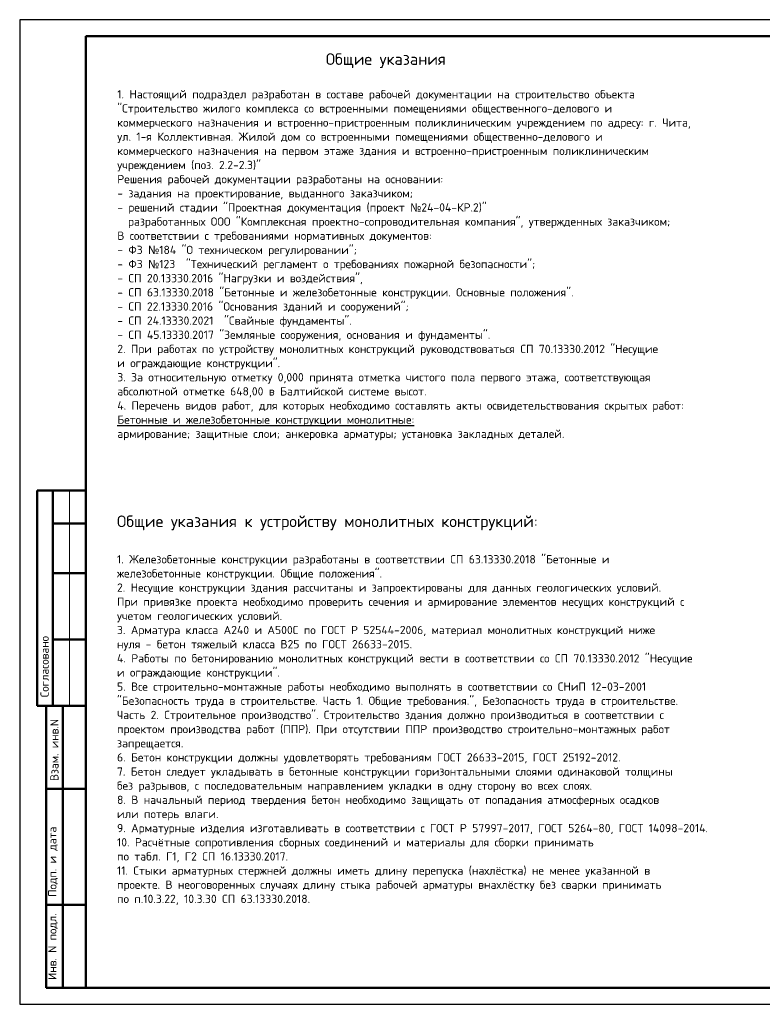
# Model space of a CAD drawing. Header units: millimetres. Extents: x 0 to 29849, y 0 to 14850.
# Tile 1 of 7: x 0 to 11202, y 0 to 14850. Entities that reach past the tile are written whole.
import ezdxf

# ---------------------------------------------------------------- set-up
doc = ezdxf.new("R2010")
doc.units = ezdxf.units.MM
doc.layers.add('Standard', color=7, linetype='Continuous', lineweight=25)
doc.styles.add('ARIAL', font='arial.ttf')
doc.styles.add('ISOCPEUR', font='isocpeur.ttf')

msp = doc.modelspace()

# ---------------------------------------------------------------- linework, layer by layer
at = {"layer": 'Standard', "color": 7, "linetype": 'Continuous', "lineweight": 25, "transparency": 33554687}
msp.add_line((1000, 14600), (1000, 529), dxfattribs=at)
at = {"layer": 'Standard', "color": 7, "linetype": 'Continuous', "lineweight": 50, "transparency": 33554687}
for p, q in [((3, 7750), (0, 7750)), ((1000, 7750), (263, 7750)), ((263, 7750), (263, 4500)), ((263, 7750), (263, 4500)), ((500, 7750), (500, 4500)), ((1000, 7250), (500, 7250)), ((1000, 6500), (500, 6500)), ((1000, 5500), (500, 5500)), ((0, 4500), (3, 4500)), ((263, 4500), (1000, 4500)), ((400, 250), (400, 4500)), ((400, 250), (400, 4500)), ((650, 250), (650, 4500)), ((400, 3250), (1000, 3250)), ((400, 1500), (1000, 1500)), ((1000, 250), (400, 250))]:
    msp.add_line(p, q, dxfattribs=at)
at = {"layer": 'Standard', "color": 7, "linetype": 'Continuous', "lineweight": 13, "transparency": 33554687}
msp.add_line((750, 7750), (750, 4500), dxfattribs=at)
at = {"layer": 'Standard', "color": 7, "linetype": 'Continuous', "lineweight": 25, "transparency": 33554687}
msp.add_lwpolyline([(0, 0), (21000, 0), (21000, 14850), (0, 14850), (0, 0)], close=True, dxfattribs=at)
msp.add_lwpolyline([(0, 0), (21000, 0), (21000, 14850), (0, 14850), (0, 0)], close=True, dxfattribs=at)
msp.add_lwpolyline([(0, 0), (21000, 0), (21000, 14850), (0, 14850), (0, 0)], close=True, dxfattribs=at)
at = {"layer": 'Standard', "color": 7, "linetype": 'Continuous', "lineweight": 50, "transparency": 33554687}
msp.add_lwpolyline([(1000, 14600), (20750, 14600), (20750, 250), (1000, 250), (1000, 14600)], close=True, dxfattribs=at)

# ---------------------------------------------------------------- texts
at = {"transparency": 33554687, "attachment_point": 1, "line_spacing_factor": 1.024096, "style": 'ARIAL'}
for s, insert, char_height, width in [('\\A1;{\\fISOCPEUR|b0|i0|c0|p34;\\W1.01879;\\C7;                               \\H1.33333x; \\fISOCPEUR|b0|i0|c204|p34;\\H0.875x;Общие указания}\\P{\\W1.01879;\\C7; }\\P{\\fISOCPEUR|b0|i0|c0|p34;\\H0.83333x;\\W1.01879;\\C7;1. \\fISOCPEUR|b0|i0|c204|p34;Настоящий подраздел разработан в составе рабочей документации на строительство объекта}\\P{\\fISOCPEUR|b0|i0|c0|p34;\\H0.83333x;\\W1.01879;\\C7;"\\fISOCPEUR|b0|i0|c204|p34;Строительство жилого комплекса со встроенными помещениями общественного\\fISOCPEUR|b0|i0|c0|p34;-\\fISOCPEUR|b0|i0|c204|p34;делового и}\\P{\\fISOCPEUR|b0|i0|c204|p34;\\H0.83333x;\\W1.01879;\\C7;коммерческого назначения и встроенно\\fISOCPEUR|b0|i0|c0|p34;-\\fISOCPEUR|b0|i0|c204|p34;пристроенным поликлиническим учреждением по адресу\\fISOCPEUR|b0|i0|c0|p34;: \\fISOCPEUR|b0|i0|c204|p34;г\\fISOCPEUR|b0|i0|c0|p34;. \\fISOCPEUR|b0|i0|c204|p34;Чита\\fISOCPEUR|b0|i0|c0|p34;,}\\P{\\fISOCPEUR|b0|i0|c204|p34;\\H0.83333x;\\W1.01879;\\C7;ул\\fISOCPEUR|b0|i0|c0|p34;. 1-\\fISOCPEUR|b0|i0|c204|p34;я Коллективная\\fISOCPEUR|b0|i0|c0|p34;. \\fISOCPEUR|b0|i0|c204|p34;Жилой дом со встроенными помещениями общественно\\fISOCPEUR|b0|i0|c0|p34;-\\fISOCPEUR|b0|i0|c204|p34;делового и}\\P{\\fISOCPEUR|b0|i0|c204|p34;\\H0.83333x;\\W1.01879;\\C7;коммерческого назначения на первом этаже здания и встроенно\\fISOCPEUR|b0|i0|c0|p34;-\\fISOCPEUR|b0|i0|c204|p34;пристроенным поликлиническим}\\P{\\fISOCPEUR|b0|i0|c204|p34;\\H0.83333x;\\W1.01879;\\C7;учреждением \\fISOCPEUR|b0|i0|c0|p34;(\\fISOCPEUR|b0|i0|c204|p34;поз\\fISOCPEUR|b0|i0|c0|p34;. 2.2-2.3)"}\\P{\\fISOCPEUR|b0|i0|c204|p34;\\H0.83333x;\\W1.01879;\\C7;Решения рабочей документации разработаны на основании\\fISOCPEUR|b0|i0|c0|p34;:}\\P{\\fISOCPEUR|b0|i0|c0|p34;\\H0.83333x;\\W1.01879;\\C7;- \\fISOCPEUR|b0|i0|c204|p34;задания на проектирование\\fISOCPEUR|b0|i0|c0|p34;, \\fISOCPEUR|b0|i0|c204|p34;выданного заказчиком\\fISOCPEUR|b0|i0|c0|p34;;}\\P{\\fISOCPEUR|b0|i0|c0|p34;\\H0.83333x;\\W1.01879;\\C7;- \\fISOCPEUR|b0|i0|c204|p34;решений стадии \\fISOCPEUR|b0|i0|c0|p34;"\\fISOCPEUR|b0|i0|c204|p34;Проектная документация \\fISOCPEUR|b0|i0|c0|p34;(\\fISOCPEUR|b0|i0|c204|p34;проект \\fSegoe UI Symbol|b0|i0|c0|p34;№\\fISOCPEUR|b0|i0|c0|p34;24-04-\\fISOCPEUR|b0|i0|c204|p34;КР\\fISOCPEUR|b0|i0|c0|p34;.2)"}\\P{\\fISOCPEUR|b0|i0|c0|p34;\\H0.83333x;\\W1.01879;\\C7;  \\fISOCPEUR|b0|i0|c204|p34;разработанных ООО \\fISOCPEUR|b0|i0|c0|p34;"\\fISOCPEUR|b0|i0|c204|p34;Комплексная проектно\\fISOCPEUR|b0|i0|c0|p34;-\\fISOCPEUR|b0|i0|c204|p34;сопроводительная компания\\fISOCPEUR|b0|i0|c0|p34;", \\fISOCPEUR|b0|i0|c204|p34;утвержденных заказчиком\\fISOCPEUR|b0|i0|c0|p34;;}\\P{\\fISOCPEUR|b0|i0|c204|p34;\\H0.83333x;\\W1.01879;\\C7;В соответствии с требованиями нормативных документов\\fISOCPEUR|b0|i0|c0|p34;: }\\P{\\fISOCPEUR|b0|i0|c0|p34;\\H0.83333x;\\W1.01879;\\C7;- \\fISOCPEUR|b0|i0|c204|p34;ФЗ \\fSegoe UI Symbol|b0|i0|c0|p34;№\\fISOCPEUR|b0|i0|c0|p34;184 "\\fISOCPEUR|b0|i0|c204|p34;О техническом регулировании\\fISOCPEUR|b0|i0|c0|p34;"; }\\P{\\fISOCPEUR|b0|i0|c0|p34;\\H0.83333x;\\W1.01879;\\C7;- \\fISOCPEUR|b0|i0|c204|p34;ФЗ \\fSegoe UI Symbol|b0|i0|c0|p34;№\\fISOCPEUR|b0|i0|c0|p34;123  "\\fISOCPEUR|b0|i0|c204|p34;Технический регламент о требованиях пожарной безопасности\\fISOCPEUR|b0|i0|c0|p34;";}\\P{\\fISOCPEUR|b0|i0|c0|p34;\\H0.83333x;\\W1.01879;\\C7;- \\fISOCPEUR|b0|i0|c204|p34;СП \\fISOCPEUR|b0|i0|c0|p34;20.13330.2016 "\\fISOCPEUR|b0|i0|c204|p34;Нагрузки и воздействия\\fISOCPEUR|b0|i0|c0|p34;", }\\P{\\fISOCPEUR|b0|i0|c0|p34;\\H0.83333x;\\W1.01879;\\C7;- \\fISOCPEUR|b0|i0|c204|p34;СП \\fISOCPEUR|b0|i0|c0|p34;63.13330.2018 "\\fISOCPEUR|b0|i0|c204|p34;Бетонные и железобетонные конструкции\\fISOCPEUR|b0|i0|c0|p34;. \\fISOCPEUR|b0|i0|c204|p34;Основные положения\\fISOCPEUR|b0|i0|c0|p34;".}\\P{\\fISOCPEUR|b0|i0|c0|p34;\\H0.83333x;\\W1.01879;\\C7;- \\fISOCPEUR|b0|i0|c204|p34;СП \\fISOCPEUR|b0|i0|c0|p34;22.13330.2016 "\\fISOCPEUR|b0|i0|c204|p34;Основания зданий и сооружений\\fISOCPEUR|b0|i0|c0|p34;";}\\P{\\fISOCPEUR|b0|i0|c0|p34;\\H0.83333x;\\W1.01879;\\C7;- \\fISOCPEUR|b0|i0|c204|p34;СП \\fISOCPEUR|b0|i0|c0|p34;24.13330.2021  "\\fISOCPEUR|b0|i0|c204|p34;Свайные фундаменты\\fISOCPEUR|b0|i0|c0|p34;".}\\P{\\fISOCPEUR|b0|i0|c0|p34;\\H0.83333x;\\W1.01879;\\C7;- \\fISOCPEUR|b0|i0|c204|p34;СП \\fISOCPEUR|b0|i0|c0|p34;45.13330.2017 "\\fISOCPEUR|b0|i0|c204|p34;Земляные сооружения\\fISOCPEUR|b0|i0|c0|p34;, \\fISOCPEUR|b0|i0|c204|p34;основания и фундаменты\\fISOCPEUR|b0|i0|c0|p34;".}\\P{\\fISOCPEUR|b0|i0|c0|p34;\\H0.83333x;\\W1.01879;\\C7;2. \\fISOCPEUR|b0|i0|c204|p34;При работах по устройству монолитных конструкций руководствоваться СП \\fISOCPEUR|b0|i0|c0|p34;70.13330.2012 "\\fISOCPEUR|b0|i0|c204|p34;Несущие}\\P{\\fISOCPEUR|b0|i0|c204|p34;\\H0.83333x;\\W1.01879;\\C7;и ограждающие конструкции\\fISOCPEUR|b0|i0|c0|p34;".}\\P{\\fISOCPEUR|b0|i0|c0|p34;\\H0.83333x;\\W1.01879;\\C7;3. \\fISOCPEUR|b0|i0|c204|p34;За относительную отметку \\fISOCPEUR|b0|i0|c0|p34;0,000 \\fISOCPEUR|b0|i0|c204|p34;принята отметка чистого пола первого этажа\\fISOCPEUR|b0|i0|c0|p34;, \\fISOCPEUR|b0|i0|c204|p34;соответствующая}\\P{\\fISOCPEUR|b0|i0|c204|p34;\\H0.83333x;\\W1.01879;\\C7;абсолютной отметке \\fISOCPEUR|b0|i0|c0|p34;648,00 \\fISOCPEUR|b0|i0|c204|p34;в Балтийской системе высот\\fISOCPEUR|b0|i0|c0|p34;.}\\P{\\fISOCPEUR|b0|i0|c0|p34;\\H0.83333x;\\W1.01879;\\C7;4. \\fISOCPEUR|b0|i0|c204|p34;Перечень видов работ\\fISOCPEUR|b0|i0|c0|p34;, \\fISOCPEUR|b0|i0|c204|p34;для которых необходимо составлять акты освидетельствования скрытых работ\\fISOCPEUR|b0|i0|c0|p34;:}\\P{\\fISOCPEUR|b0|i0|c204|p34;\\H0.83333x;\\W1.01879;\\L\\C7;Бетонные и железобетонные конструкции монолитные\\fISOCPEUR|b0|i0|c0|p34;:}\\P{\\fISOCPEUR|b0|i0|c204|p34;\\H0.83333x;\\W1.01879;\\C7;армирование\\fISOCPEUR|b0|i0|c0|p34;; \\fISOCPEUR|b0|i0|c204|p34;защитные слои\\fISOCPEUR|b0|i0|c0|p34;; \\fISOCPEUR|b0|i0|c204|p34;анкеровка арматуры\\fISOCPEUR|b0|i0|c0|p34;; \\fISOCPEUR|b0|i0|c204|p34;установка закладных деталей\\fISOCPEUR|b0|i0|c0|p34;.}', (1472, 14343), 150, 10372.55), ('\\A1;{\\fISOCPEUR|i0|b0;\\H175.000000;\\W1.018787;\\C7;Общие указания к устройству монолитных конструкций:}\\P{\\fArial|i0|b0;\\H175.000000;\\W1.018787;\\C7; }\\P{\\fISOCPEUR|i0|b0;\\H125.000000;\\W1.018787;\\C7;1. Железобетонные конструкции разработаны в соответствии СП 63.13330.2018 "Бетонные и}\\P{\\fISOCPEUR|i0|b0;\\H125.000000;\\W1.018787;\\C7;железобетонные конструкции. Общие положения".}\\P{\\fISOCPEUR|i0|b0;\\H125.000000;\\W1.018787;\\C7;2. Несущие конструкции здания рассчитаны и запроектированы для данных геологических условий.}\\P{\\fISOCPEUR|i0|b0;\\H125.000000;\\W1.018787;\\C7;При привязке проекта необходимо проверить сечения и армирование элементов несущих конструкций с}\\P{\\fISOCPEUR|i0|b0;\\H125.000000;\\W1.018787;\\C7;учетом геологических условий.}\\P{\\fISOCPEUR|i0|b0;\\H125.000000;\\W1.018787;\\C7;3. Арматура класса А240 и А500С по ГОСТ Р 52544-2006, материал монолитных конструкций ниже}\\P{\\fISOCPEUR|i0|b0;\\H125.000000;\\W1.018787;\\C7;нуля - бетон тяжелый класса В25 по ГОСТ 26633-2015.}\\P{\\fISOCPEUR|i0|b0;\\H125.000000;\\W1.018787;\\C7;4. Работы по бетонированию монолитных конструкций вести в соответствии со СП 70.13330.2012 "Несущие}\\P{\\fISOCPEUR|i0|b0;\\H125.000000;\\W1.018787;\\C7;и ограждающие конструкции".}\\P{\\fISOCPEUR|i0|b0;\\H125.000000;\\W1.018787;\\C7;5. Все строительно-монтажные работы необходимо выполнять в соответствии со СНиП 12-03-2001}\\P{\\fISOCPEUR|i0|b0;\\H125.000000;\\W1.018787;\\C7;"Безопасность труда в строительстве. Часть 1. Общие требования.", Безопасность труда в строительстве.}\\P{\\fISOCPEUR|i0|b0;\\H125.000000;\\W1.018787;\\C7;Часть 2. Строительное производство". Строительство здания должно производиться в соответствии с}\\P{\\fISOCPEUR|i0|b0;\\H125.000000;\\W1.018787;\\C7;проектом производства работ (ППР). При отсутствии ППР производство строительно-монтажных работ}\\P{\\fISOCPEUR|i0|b0;\\H125.000000;\\W1.018787;\\C7;запрещается.}\\P{\\fISOCPEUR|i0|b0;\\H125.000000;\\W1.018787;\\C7;6. Бетон конструкции должны удовлетворять требованиям ГОСТ 26633-2015, ГОСТ 25192-2012.}\\P{\\fISOCPEUR|i0|b0;\\H125.000000;\\W1.018787;\\C7;7. Бетон следует укладывать в бетонные конструкции горизонтальными слоями одинаковой толщины}\\P{\\fISOCPEUR|i0|b0;\\H125.000000;\\W1.018787;\\C7;без разрывов, с последовательным направлением укладки в одну сторону во всех слоях.}\\P{\\fISOCPEUR|i0|b0;\\H125.000000;\\W1.018787;\\C7;8. В начальный период твердения бетон необходимо защищать от попадания атмосферных осадков}\\P{\\fISOCPEUR|i0|b0;\\H125.000000;\\W1.018787;\\C7;или потерь влаги.}\\P{\\fISOCPEUR|i0|b0;\\H125.000000;\\W1.018787;\\C7;9. Арматурные изделия изготавливать в соответствии с ГОСТ Р 57997-2017, ГОСТ 5264-80, ГОСТ 14098-2014.}\\P{\\fISOCPEUR|i0|b0;\\H125.000000;\\W1.018787;\\C7;10. Расчётные сопротивления сборных соединений и материалы для сборки принимать}\\P{\\fISOCPEUR|i0|b0;\\H125.000000;\\W1.018787;\\C7;по табл. Г1, Г2 СП 16.13330.2017.}\\P{\\fISOCPEUR|i0|b0;\\H125.000000;\\W1.018787;\\C7;11. Стыки арматурных стержней должны иметь длину перепуска (нахлёстка) не менее указанной в}\\P{\\fISOCPEUR|i0|b0;\\H125.000000;\\W1.018787;\\C7;проекте. В неоговоренных случаях длину стыка рабочей арматуры внахлёстку без сварки принимать}\\P{\\fISOCPEUR|i0|b0;\\H125.000000;\\W1.018787;\\C7;по п.10.3.22, 10.3.30 СП 63.13330.2018. }\\P', (1468, 7372), 175, 12319.01)]:
    msp.add_mtext(s, dxfattribs=dict(at, insert=insert, char_height=char_height, width=width))
at = {"layer": 'Standard', "color": 7, "linetype": 'Continuous', "lineweight": 50, "transparency": 33554687, "char_height": 125, "attachment_point": 7, "rotation": 90, "style": 'ISOCPEUR'}
for s, insert, width in [('\\A1;{\\fISOCPEUR|i0|b0;\\H125.000000;\\W1.000000;\\C7;Согласовано}\\P', (438, 4631), 1035.94), ('\\A1;{\\fISOCPEUR|i0|b0;\\H125.000000;\\W1.000000;\\C7;Взам. инв.N}\\P', (586, 3368), 954.55), ('\\A1;{\\fISOCPEUR|i0|b0;\\H125.000000;\\W1.000000;\\C7;Подп. и дата}\\P', (575, 1621), 1098.53), ('\\A1;{\\fISOCPEUR|i0|b0;\\H125.000000;\\W1.000000;\\C7;Инв. N подл.}\\P', (575, 367), 1010.9)]:
    msp.add_mtext(s, dxfattribs=dict(at, insert=insert, width=width))

doc.saveas('drawing.dxf')
